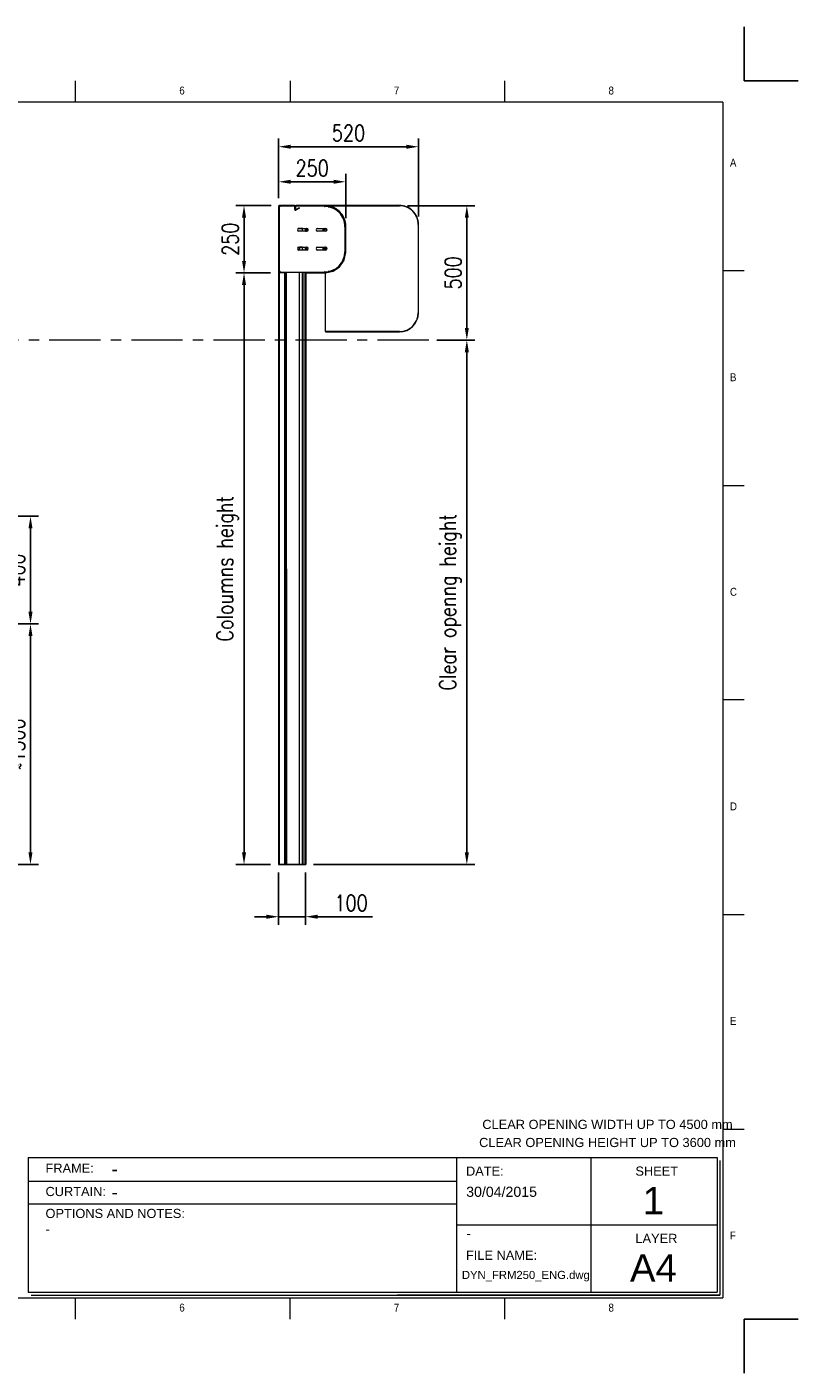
# Model space of a CAD drawing. Header units: millimetres. Extents: x 1545 to 17790, y 764 to 5765.
# Tile 5 of 5: x 5640 to 8504, y 764 to 5765. Entities that reach past the tile are written whole.
import ezdxf

# ---------------------------------------------------------------- set-up
doc = ezdxf.new("R2010")
doc.units = ezdxf.units.MM
doc.header["$LTSCALE"] = 50
doc.header["$PDSIZE"] = -1
doc.linetypes.add('CENTERX2', pattern=[20.32, 12.7, -2.54, 2.54, -2.54])
doc.layers.add('FORMAT', color=7, linetype='Continuous')
doc.styles.add('NYIP', font='romans.shx', dxfattribs={"width": 0.8})
doc.styles.add('SLDTEXTSTYLE0', font='GOTHIC.TTF', dxfattribs={"width": 0.913})
doc.styles.get("Standard").update_dxf_attribs({"font": 'GOTHIC.TTF'})
doc.dimstyles.new('STANDARD35', dxfattribs={"dimscale": 35, "dimtxt": 2, "dimasz": 1.5, "dimexe": 1, "dimexo": 1, "dimgap": 0.7, "dimtad": 1, "dimdec": 0, "dimdsep": 46, "dimtxsty": 'NYIP', "dimcen": 0, "dimclrd": 1, "dimclre": 1, "dimclrt": 2, "dimadec": 0, "dimazin": 0, "dimtfac": 1, "dimtdec": 0, "dimtix": 1, "dimtmove": 0, "dimatfit": 3, "dimfxl": 0, "dimtvp": 1, "dimtolj": 1, "dimtzin": 0, "dimarcsym": 0})

# ---------------------------------------------------------------- blocks, each defined once
blk = doc.blocks.new('A$C7C9C4F3F')
at = {"color": 7, "lineweight": 5}
for p, q in [((8295, 11245), (8295, 11504)), ((0, 1766), (199, 1766))]:
    blk.add_line(p, q, dxfattribs=at)
at = {"layer": 'FORMAT', "color": 7, "lineweight": 5}
for p, q in [((2216, 11304), (2216, 11504)), ((4209, 11504), (4209, 11304)), ((6202, 11304), (6202, 11504)), ((10188, 11304), (10188, 11504)), ((12181, 11504), (12181, 11304)), ((14174, 11304), (14174, 11504)), ((16199, 11304), (199, 11304)), ((199, 11304), (199, 199)), ((16199, 11304), (16199, 199)), ((199, 9738), (0, 9738)), ((16399, 9738), (16199, 9738)), ((0, 7745), (199, 7745)), ((16199, 7745), (16399, 7745)), ((0, 5752), (199, 5752)), ((16399, 5752), (16199, 5752)), ((0, 3759), (199, 3759)), ((16199, 3759), (16399, 3759)), ((16199, 1766), (16399, 1766)), ((8295, 0), (8295, 258)), ((199, 199), (16199, 199)), ((2224, 0), (2224, 199)), ((4018, 199), (4018, 0)), ((6210, 0), (6210, 199)), ((10188, 0), (10188, 199)), ((12181, 0), (12181, 199)), ((14174, 0), (14174, 199))]:
    blk.add_line(p, q, dxfattribs=at)
at = {"color": 7, "lineweight": 5, "char_height": 73.8, "attachment_point": 1, "style": 'SLDTEXTSTYLE0'}
for s, insert in [('1', (1203, 11450)), ('2', (3180, 11450)), ('3', (5173, 11450)), ('4', (7166, 11450)), ('5', (9159, 11450)), ('6', (11152, 11450)), ('7', (13145, 11450)), ('8', (15138, 11450)), ('A', (66, 10780)), ('A', (16266, 10780)), ('B', (66, 8787)), ('B', (16266, 8787)), ('C', (66, 6794)), ('C', (16266, 6794)), ('D', (66, 4801)), ('D', (16266, 4801)), ('E', (66, 2808)), ('1', (1012, 145)), ('2', (2988, 145)), ('3', (4981, 145)), ('4', (6974, 145))]:
    blk.add_mtext(s, dxfattribs=dict(at, insert=insert))
at = {"layer": 'FORMAT', "color": 7, "lineweight": 5, "char_height": 73.8, "attachment_point": 1, "style": 'SLDTEXTSTYLE0'}
for s, insert in [('E', (16266, 2808)), ('F', (66, 815)), ('F', (16266, 815)), ('5', (9159, 145)), ('6', (11152, 145)), ('7', (13145, 145)), ('8', (15138, 145))]:
    blk.add_mtext(s, dxfattribs=dict(at, insert=insert))
blk = doc.blocks.new('*D31')
at = {"color": 1, "lineweight": -2, "transparency": 16777216}
for p, q in [((6574.4, 5128.9), (6574.4, 5349.9)), ((6619.4, 5319.9), (7049.1, 5319.9)), ((7094.1, 5060.4), (7094.1, 5349.9))]:
    blk.add_line(p, q, dxfattribs=at)
at = {"color": 1, "transparency": 16777216}
for points in [[(6619.4, 5327.4), (6619.4, 5312.4), (6574.4, 5319.9)], [(7049.1, 5327.4), (7049.1, 5312.4), (7094.1, 5319.9)]]:
    blk.add_solid(points, dxfattribs=at)
at = {"layer": 'Defpoints', "color": 0, "transparency": 16777216}
for p in [(7094.1, 5319.9), (6574.4, 5098.9), (7094.1, 5030.4)]:
    blk.add_point(p, dxfattribs=at)
at = {"color": 2, "lineweight": 0, "transparency": 16777216, "insert": (6834.2, 5370.9), "char_height": 60, "attachment_point": 5, "style": 'NYIP'}
blk.add_mtext('\\A1;520', dxfattribs=at)
blk = doc.blocks.new('*D32')
at = {"color": 1, "lineweight": -2, "transparency": 16777216}
for p, q in [((6574.4, 5128.9), (6574.4, 5219.7)), ((6824.1, 5054.7), (6824.1, 5219.7)), ((6619.4, 5189.7), (6779.1, 5189.7))]:
    blk.add_line(p, q, dxfattribs=at)
at = {"color": 1, "transparency": 16777216}
for points in [[(6619.4, 5197.2), (6619.4, 5182.2), (6574.4, 5189.7)], [(6779.1, 5197.2), (6779.1, 5182.2), (6824.1, 5189.7)]]:
    blk.add_solid(points, dxfattribs=at)
at = {"layer": 'Defpoints', "color": 0, "transparency": 16777216}
for p in [(6824.1, 5189.7), (6574.4, 5098.9), (6824.1, 5024.7)]:
    blk.add_point(p, dxfattribs=at)
at = {"color": 2, "lineweight": 0, "transparency": 16777216, "insert": (6699.2, 5240.7), "char_height": 60, "attachment_point": 5, "style": 'NYIP'}
blk.add_mtext('\\A1;250', dxfattribs=at)
blk = doc.blocks.new('*D33')
at = {"color": 1, "lineweight": -2, "transparency": 16777216}
for p, q in [((6546.9, 5101.4), (6416.1, 5101.4)), ((6446.1, 5056.4), (6446.1, 4895.9)), ((6544.4, 4850.9), (6416.1, 4850.9))]:
    blk.add_line(p, q, dxfattribs=at)
at = {"color": 1, "transparency": 16777216}
for points in [[(6438.6, 5056.4), (6453.6, 5056.4), (6446.1, 5101.4)], [(6438.6, 4895.9), (6453.6, 4895.9), (6446.1, 4850.9)]]:
    blk.add_solid(points, dxfattribs=at)
at = {"layer": 'Defpoints', "color": 0, "transparency": 16777216}
for p in [(6576.9, 5101.4), (6446.1, 4850.9), (6574.4, 4850.9)]:
    blk.add_point(p, dxfattribs=at)
at = {"color": 2, "lineweight": 0, "transparency": 16777216, "insert": (6395.1, 4976.2), "char_height": 60, "attachment_point": 5, "rotation": 90, "style": 'NYIP'}
blk.add_mtext('\\A1;250', dxfattribs=at)
blk = doc.blocks.new('*D34')
at = {"color": 1, "lineweight": -2, "transparency": 16777216}
for p, q in [((6544.4, 4850.9), (6416.1, 4850.9)), ((6446.1, 4805.9), (6446.1, 2697.9)), ((6544.4, 2652.9), (6416.1, 2652.9))]:
    blk.add_line(p, q, dxfattribs=at)
at = {"color": 1, "transparency": 16777216}
for points in [[(6438.6, 4805.9), (6453.6, 4805.9), (6446.1, 4850.9)], [(6438.6, 2697.9), (6453.6, 2697.9), (6446.1, 2652.9)]]:
    blk.add_solid(points, dxfattribs=at)
at = {"layer": 'Defpoints', "color": 0, "transparency": 16777216}
for p in [(6574.4, 4850.9), (6446.1, 2652.9), (6574.4, 2652.9)]:
    blk.add_point(p, dxfattribs=at)
at = {"color": 2, "lineweight": 0, "transparency": 16777216, "insert": (6385.1, 3751.9), "char_height": 60, "attachment_point": 5, "rotation": 90, "style": 'NYIP'}
blk.add_mtext('\\A1;Coloumns height', dxfattribs=at)
blk = doc.blocks.new('*D35')
at = {"color": 1, "lineweight": -2, "transparency": 16777216}
for p, q in [((7053.1, 5100.9), (7303.8, 5100.9)), ((7273.8, 5055.9), (7273.8, 4646.4)), ((7162.5, 4601.4), (7303.8, 4601.4))]:
    blk.add_line(p, q, dxfattribs=at)
at = {"color": 1, "transparency": 16777216}
for points in [[(7266.3, 5055.9), (7281.3, 5055.9), (7273.8, 5100.9)], [(7266.3, 4646.4), (7281.3, 4646.4), (7273.8, 4601.4)]]:
    blk.add_solid(points, dxfattribs=at)
at = {"layer": 'Defpoints', "color": 0, "transparency": 16777216}
for p in [(7023.1, 5100.9), (7132.5, 4601.4), (7273.8, 4601.4)]:
    blk.add_point(p, dxfattribs=at)
at = {"color": 2, "lineweight": 0, "transparency": 16777216, "insert": (7222.8, 4851.2), "char_height": 60, "attachment_point": 5, "rotation": 90, "style": 'NYIP'}
blk.add_mtext('\\A1;500', dxfattribs=at)
blk = doc.blocks.new('*D38')
at = {"color": 1, "lineweight": -2, "transparency": 16777216}
for p, q in [((7162.5, 4601.4), (7303.8, 4601.4)), ((7273.8, 2697.9), (7273.8, 4556.4)), ((6704.4, 2652.9), (7303.8, 2652.9))]:
    blk.add_line(p, q, dxfattribs=at)
at = {"color": 1, "transparency": 16777216}
for points in [[(7266.3, 4556.4), (7281.3, 4556.4), (7273.8, 4601.4)], [(7266.3, 2697.9), (7281.3, 2697.9), (7273.8, 2652.9)]]:
    blk.add_solid(points, dxfattribs=at)
at = {"layer": 'Defpoints', "color": 0, "transparency": 16777216}
for p in [(7132.5, 4601.4), (7273.8, 4601.4), (6674.4, 2652.9)]:
    blk.add_point(p, dxfattribs=at)
at = {"color": 2, "lineweight": 0, "transparency": 16777216, "insert": (7212.8, 3627.2), "char_height": 60, "attachment_point": 5, "rotation": 90, "style": 'NYIP'}
blk.add_mtext('\\A1;Clear openng height', dxfattribs=at)
blk = doc.blocks.new('*D39')
at = {"color": 1, "lineweight": -2, "transparency": 16777216}
for p, q in [((5504, 3546.9), (5682.8, 3546.9)), ((5652.8, 2697.9), (5652.8, 3501.9)), ((5045.3, 2652.9), (5682.8, 2652.9))]:
    blk.add_line(p, q, dxfattribs=at)
at = {"color": 1, "transparency": 16777216}
for points in [[(5645.3, 3501.9), (5660.3, 3501.9), (5652.8, 3546.9)], [(5645.3, 2697.9), (5660.3, 2697.9), (5652.8, 2652.9)]]:
    blk.add_solid(points, dxfattribs=at)
at = {"layer": 'Defpoints', "color": 0, "transparency": 16777216}
for p in [(5474, 3546.9), (5652.8, 3546.9), (5015.3, 2652.9)]:
    blk.add_point(p, dxfattribs=at)
at = {"color": 2, "lineweight": 0, "transparency": 16777216, "insert": (5601.8, 3099.9), "char_height": 60, "attachment_point": 5, "rotation": 90, "style": 'NYIP'}
blk.add_mtext('\\A1;≈1500', dxfattribs=at)
blk = doc.blocks.new('*D40')
at = {"color": 1, "lineweight": -2, "transparency": 16777216}
for p, q in [((5504, 3946.9), (5682.8, 3946.9)), ((5652.8, 3591.9), (5652.8, 3901.9)), ((5504, 3546.9), (5682.8, 3546.9))]:
    blk.add_line(p, q, dxfattribs=at)
at = {"color": 1, "transparency": 16777216}
for points in [[(5645.3, 3901.9), (5660.3, 3901.9), (5652.8, 3946.9)], [(5645.3, 3591.9), (5660.3, 3591.9), (5652.8, 3546.9)]]:
    blk.add_solid(points, dxfattribs=at)
at = {"layer": 'Defpoints', "color": 0, "transparency": 16777216}
for p in [(5474, 3946.9), (5652.8, 3946.9), (5474, 3546.9)]:
    blk.add_point(p, dxfattribs=at)
at = {"color": 2, "lineweight": 0, "transparency": 16777216, "insert": (5601.8, 3746.9), "char_height": 60, "attachment_point": 5, "rotation": 90, "style": 'NYIP'}
blk.add_mtext('\\A1;400', dxfattribs=at)
blk = doc.blocks.new('*D49')
at = {"color": 1, "lineweight": -2, "transparency": 16777216}
for p, q in [((6574.4, 2622.9), (6574.4, 2429.1)), ((6674.4, 2622.9), (6674.4, 2429.1)), ((6529.4, 2459.1), (6484.4, 2459.1)), ((6574.4, 2459.1), (6674.4, 2459.1)), ((6719.4, 2459.1), (6923, 2459.1))]:
    blk.add_line(p, q, dxfattribs=at)
at = {"color": 1, "transparency": 16777216}
for points in [[(6529.4, 2466.6), (6529.4, 2451.6), (6574.4, 2459.1)], [(6719.4, 2466.6), (6719.4, 2451.6), (6674.4, 2459.1)]]:
    blk.add_solid(points, dxfattribs=at)
at = {"layer": 'Defpoints', "color": 0, "transparency": 16777216}
for p in [(6574.4, 2652.9), (6674.4, 2652.9), (6674.4, 2459.1)]:
    blk.add_point(p, dxfattribs=at)
at = {"color": 2, "lineweight": 0, "transparency": 16777216, "insert": (6843.7, 2510.1), "char_height": 60, "attachment_point": 5, "style": 'NYIP'}
blk.add_mtext('\\A1;100', dxfattribs=at)

msp = doc.modelspace()

# ---------------------------------------------------------------- linework, layer by layer
at = {"color": 2}
for p, q in [((8304.3, 5565), (8304.3, 5765)), ((8304.3, 5565), (8504.3, 5565)), ((8304.3, 963.5), (8504.3, 963.5)), ((8304.3, 963.5), (8304.3, 763.5))]:
    msp.add_line(p, q, dxfattribs=at)
at = {"lineweight": 5}
for p, q in [((6749.1, 5101.9), (6749.1, 5100.9)), ((7023.1, 5101.9), (6749.1, 5101.9)), ((6574.4, 5098.9), (6574.4, 4853.9)), ((6575.9, 5098.9), (6574.4, 5098.9)), ((6575.9, 5098.9), (6575.9, 4853.9)), ((6575.9, 5096.6), (6576.4, 5096.6)), ((6576.4, 5096.6), (6576.4, 4856.9)), ((6579.5, 5096.6), (6576.4, 5096.6)), ((6576.9, 5101.4), (6576.9, 5099.9)), ((6633.9, 5101.4), (6576.9, 5101.4)), ((6633.9, 5099.9), (6576.9, 5099.9)), ((6578.9, 5096.9), (6579.5, 5096.9)), ((6578.9, 5096.6), (6578.9, 5096.9)), ((6579.5, 5099.4), (6579.5, 5099.9)), ((6579.5, 5099.4), (6579.5, 5096.6)), ((6745.5, 5099.4), (6579.5, 5099.4)), ((6633.9, 5099.9), (6633.9, 5101.4)), ((6636.4, 5098.9), (6634.9, 5098.9)), ((6634.9, 5086.2), (6634.9, 5098.9)), ((6634.9, 5086.2), (6636.4, 5086.2)), ((6636.9, 5097.5), (6635.7, 5097.5)), ((6635.7, 5097.5), (6635.7, 5084.9)), ((6635.7, 5084.9), (6636.9, 5084.9)), ((6636.2, 5099.9), (6636.6, 5099.9)), ((6636.4, 5086.2), (6636.4, 5098.9)), ((6636.9, 5097.5), (6636.9, 5084.9)), ((6651.4, 5093.2), (6637.9, 5085.4)), ((6637.9, 5085.4), (6638.6, 5084.1)), ((6652.2, 5091.9), (6638.6, 5084.1)), ((6639.2, 5101.1), (6639.2, 5099.9)), ((6747.6, 5101.1), (6639.2, 5101.1)), ((6747.6, 5099.9), (6639.2, 5099.9)), ((6652.2, 5091.9), (6651.4, 5093.2)), ((6745.5, 5099.9), (6745.5, 5099.4)), ((6745.5, 5099.4), (6745.5, 5097.9)), ((6745.5, 5097.9), (6745.9, 5097.9)), ((6747.6, 5099.9), (6747.6, 5101.1)), ((6748.3, 5101), (6748.1, 5099.9)), ((6776.1, 5094.3), (6748.1, 5099.9)), ((6776.3, 5095.5), (6748.3, 5101)), ((6749.1, 5100.9), (7023.1, 5100.9)), ((6749.1, 5100.9), (6749.1, 5100.9)), ((6758.1, 5096.9), (6762.9, 5096.9)), ((6769.1, 5096.9), (6770.1, 5096.9)), ((6776.1, 5094.3), (6776.3, 5095.5)), ((6777.6, 5094.9), (6777, 5093.9)), ((6800.5, 5078.2), (6777, 5093.9)), ((6801.2, 5079.2), (6777.6, 5094.9)), ((6800.5, 5078.2), (6801.2, 5079.2)), ((6802.2, 5078.2), (6801.2, 5077.6)), ((6816.9, 5054), (6801.2, 5077.6)), ((6817.9, 5054.7), (6802.2, 5078.2)), ((6804.8, 5072.2), (6802.4, 5072.2)), ((6807.3, 5072.2), (6806.2, 5072.2)), ((6809.8, 5062.2), (6811.4, 5062.2)), ((6812.9, 5062.2), (6814.2, 5062.2)), ((6817.5, 5051.7), (6815.1, 5051.7)), ((6816.9, 5054), (6817.9, 5054.7)), ((6818.4, 5053.4), (6817.2, 5053.2)), ((6822.8, 5025.1), (6817.2, 5053.2)), ((6824, 5025.4), (6818.4, 5053.4)), ((6819.1, 5051.7), (6818.8, 5051.7)), ((6663.9, 5016.2), (6649.1, 5016.2)), ((6649.6, 5016.7), (6679.1, 5016.7)), ((6679.1, 5006.2), (6649.6, 5006.2)), ((6663.8, 5015.6), (6663.6, 5013.4)), ((6663.6, 5006.2), (6663.6, 5013.4)), ((6664, 5016.7), (6663.8, 5015.6)), ((6680.5, 5006.3), (6682.3, 5008.2)), ((6682.3, 5008.2), (6684.1, 5009.9)), ((6719.6, 5016.7), (6749.1, 5016.7)), ((6749.1, 5006.2), (6719.6, 5006.2)), ((6818.8, 5040.4), (6819.8, 5040.4)), ((6820.3, 5037.8), (6819.4, 5037.8)), ((6821.4, 5032.1), (6820.3, 5032.1)), ((6822.4, 5022.9), (6820.9, 5022.9)), ((6821, 5040.4), (6822.4, 5040.4)), ((6823, 5037.8), (6821.5, 5037.8)), ((6822.4, 4929.9), (6822.4, 5022.9)), ((6822.4, 5022.9), (6822.9, 5022.9)), ((6823.7, 5032.1), (6822.7, 5032.1)), ((6822.8, 5025.1), (6824, 5025.4)), ((6824.1, 5024.7), (6822.9, 5024.7)), ((6822.9, 4928.1), (6822.9, 5024.7)), ((6824.1, 5024.7), (6824.1, 5024.9)), ((6824.1, 4928.1), (6824.1, 5024.7)), ((7093.1, 5030.9), (7093.1, 4702.9)), ((7094.1, 4702.9), (7094.1, 5030.9)), ((6652.9, 4946.7), (6648.9, 4936.2)), ((6652.7, 4946.2), (6649.1, 4946.2)), ((6649.6, 4946.7), (6679.1, 4946.7)), ((6679.1, 4936.2), (6649.6, 4936.2)), ((6650.4, 4936.2), (6654.4, 4946.7)), ((6663.6, 4946.2), (6654.2, 4946.2)), ((6663.6, 4938.4), (6663.6, 4946.7)), ((6663.6, 4938.4), (6663.8, 4936.2)), ((6663.8, 4936.2), (6663.8, 4936.2)), ((6672.7, 4941.7), (6674.1, 4941.4)), ((6682, 4943.9), (6679.4, 4946.7)), ((6684.4, 4941.7), (6682, 4943.9)), ((6719.6, 4946.7), (6749.1, 4946.7)), ((6749.1, 4936.2), (6719.6, 4936.2)), ((6738.4, 4936.2), (6738.6, 4936.8)), ((6738.6, 4936.8), (6738.6, 4937.7)), ((6746.2, 4943.4), (6744.9, 4943.6)), ((6747.6, 4942.9), (6746.2, 4943.4)), ((6748.6, 4946.2), (6747.4, 4946.2)), ((6817.2, 4899.7), (6822.8, 4927.7)), ((6818.4, 4899.4), (6824, 4927.5)), ((6818.8, 4912.3), (6819.8, 4912.3)), ((6820.3, 4915), (6819.4, 4915)), ((6821.4, 4920.6), (6820.3, 4920.6)), ((6822.4, 4929.9), (6820.9, 4929.9)), ((6822.9, 4929.9), (6822.4, 4929.9)), ((6824, 4927.5), (6822.8, 4927.7)), ((6822.9, 4928.1), (6824.1, 4928.1)), ((6574.4, 4853.9), (6575.9, 4853.9)), ((6577.2, 4852.9), (6574.4, 4852.9)), ((6576.4, 4856.9), (6575.9, 4856.9)), ((6576.4, 4856.9), (6579.8, 4856.9)), ((6577.2, 4852.9), (6577.2, 2652.9)), ((6596.6, 4852.9), (6577.2, 4852.9)), ((6578.9, 4855.9), (6578.9, 4856.9)), ((6579.8, 4855.9), (6578.9, 4855.9)), ((6579.8, 4856.9), (6579.8, 4853.4)), ((6579.8, 4853.4), (6745.5, 4853.4)), ((6579.8, 4852.9), (6579.8, 4853.4)), ((6596.6, 4852.9), (6596.6, 4732.9)), ((6601.3, 4852.9), (6596.6, 4852.9)), ((6603.2, 4852.9), (6601.3, 4852.9)), ((6603.2, 4852.9), (6603.3, 2652.9)), ((6650.4, 4852.9), (6603.2, 4852.9)), ((6650.4, 4852.9), (6650.4, 2652.9)), ((6651.4, 4852.9), (6650.4, 4852.9)), ((6651.4, 4852.9), (6651.4, 2652.9)), ((6652.7, 4852.9), (6651.4, 4852.9)), ((6671.4, 4852.9), (6652.7, 4852.9)), ((6662.4, 4852.9), (6662.4, 2652.9)), ((6664.1, 4852.9), (6664.1, 2652.9)), ((6671.4, 4852.9), (6671.4, 4851.7)), ((6671.4, 4852.9), (6747.6, 4852.9)), ((6671.4, 4851.7), (6747.6, 4851.7)), ((6671.8, 4851.7), (6671.8, 2652.9)), ((6672.8, 4851.7), (6672.8, 2652.9)), ((6675.7, 4851.7), (6675.8, 2652.9)), ((6675.9, 4851.7), (6675.9, 2652.9)), ((6745.9, 4854.9), (6745.5, 4854.9)), ((6745.5, 4853.4), (6745.5, 4854.9)), ((6745.5, 4853.4), (6745.5, 4852.9)), ((6747.6, 4851.7), (6747.6, 4852.9)), ((6748.1, 4853), (6776.1, 4858.5)), ((6748.1, 4853), (6748.3, 4851.8)), ((6748.3, 4851.8), (6776.3, 4857.4)), ((6749.1, 4839.9), (6749.1, 4851.9)), ((6762.9, 4855.9), (6758.1, 4855.9)), ((6776.3, 4857.4), (6776.1, 4858.5)), ((6777, 4858.9), (6800.5, 4874.6)), ((6777, 4858.9), (6777.6, 4857.9)), ((6777.6, 4857.9), (6801.2, 4873.6)), ((6801.2, 4873.6), (6800.5, 4874.6)), ((6801.2, 4875.3), (6816.9, 4898.8)), ((6801.2, 4875.3), (6802.2, 4874.6)), ((6802.2, 4874.6), (6817.9, 4898.2)), ((6802.4, 4880.6), (6804.7, 4880.6)), ((6811.4, 4890.6), (6809.7, 4890.6)), ((6815.1, 4901.1), (6817.5, 4901.1)), ((6817.9, 4898.2), (6816.9, 4898.8)), ((6817.2, 4899.7), (6818.4, 4899.4)), ((6574.4, 4851.4), (6574.4, 2652.9)), ((6577.2, 4851.4), (6574.4, 4851.4)), ((6577.2, 4851.4), (6577.2, 2652.9)), ((6596.6, 4851.4), (6577.2, 4851.4)), ((6596.6, 4851.4), (6596.6, 4731.4)), ((6596.6, 4849.9), (6599.8, 4849.9)), ((6599.4, 4849.9), (6599.4, 4732.9)), ((6749.1, 4632.9), (6749.1, 4839.9)), ((6596.6, 4732.9), (6596.6, 2652.9)), ((6599.4, 4732.9), (6596.6, 4732.9)), ((6596.6, 4731.4), (6596.6, 2652.9)), ((6599.4, 4731.4), (6596.6, 4731.4)), ((6599.4, 4732.9), (6599.4, 2652.9)), ((6599.4, 4731.4), (6599.4, 2652.9)), ((7023.1, 4632.9), (6749.1, 4632.9)), ((6749.1, 4632.9), (6749.1, 4631.9)), ((6749.1, 4631.9), (7023.1, 4631.9)), ((5644.7, 1563.9), (8204, 1563.9)), ((5644.7, 1563.9), (5644.7, 1063.9)), ((7234.9, 1563.9), (7234.9, 1063.9)), ((7734.9, 1563.9), (7734.9, 1063.9)), ((8204, 1563.9), (8204, 1063.9)), ((8214.3, 1553.6), (8214.3, 1053.6)), ((5646.7, 1476.4), (7234.9, 1476.4)), ((5646.7, 1392.4), (7234.9, 1392.4)), ((7234.9, 1313.9), (8204, 1313.9)), ((5644.7, 1063.9), (8204, 1063.9)), ((5655.1, 1053.6), (8214.3, 1053.6)), ((8214.3, 1053.6), (7015.3, 1053.6)), ((7025.6, 1053.6), (8214.3, 1053.6))]:
    msp.add_line(p, q, dxfattribs=at)
at = {"color": 1, "linetype": 'CENTERX2', "lineweight": 5, "ltscale": 0.3}
msp.add_line((7132.5, 4601.4), (2691.5, 4601.4), dxfattribs=at)
msp.add_line((6574.4, 2652.9), (6675.9, 2652.9))
at = {"lineweight": 5}
msp.add_circle((6676.1, 5012.9), 2, dxfattribs=at)
for centre, radius, start, end in [((7023.1, 5030.9), 71, 0.001, 90.001), ((6576.9, 5098.9), 2.5, 90.001, 180.001), ((6576.9, 5098.9), 1, 90.001, 180.001), ((6633.9, 5098.9), 2.5, 0.001, 90.001), ((6633.9, 5098.9), 1, 0.001, 90.001), ((6637.4, 5086.2), 2.5, 180.001, 300.001), ((6639.2, 5097.5), 3.57, 90.001, 180.001), ((6637.4, 5086.2), 1, 180.001, 300.001), ((6639.2, 5097.5), 2.37, 90.001, 180.001), ((6745.9, 5022.9), 75, 0.001, 90.001), ((6747.6, 5097.5), 3.57, 78.751, 90.001), ((6747.6, 5097.5), 2.37, 78.751, 90.001), ((6749.1, 5024.9), 75, 72.2977, 85.2043), ((6775.6, 5092), 2.37, 56.251, 78.751), ((6775.6, 5092), 3.57, 56.251, 78.751), ((6749.1, 5024.9), 75, 47.3274, 65.1746), ((6799.2, 5076.2), 2.37, 33.751, 56.251), ((6799.2, 5076.2), 3.57, 33.751, 56.251), ((6749.1, 5024.9), 75, 23.318, 44.1794), ((6814.9, 5052.7), 2.37, 11.251, 33.751), ((6814.9, 5052.7), 3.57, 11.251, 33.751), ((6749.1, 5024.9), 75, 0.001, 22.4202), ((7023.1, 5030.9), 70, 0.001, 90.001), ((6649.6, 5011.4), 5.25, 90.001, 270.001), ((6649.1, 5010.9), 5.25, 90.001, 131.1396), ((6678.6, 5010.9), 6, 106.5988, 232.3425), ((6676.1, 5012.9), 6.5, 255.4266, 298.5327), ((6713.6, 4975.9), 46.5, 129.0377, 139.4188), ((6679.1, 5011.4), 5.25, 270.001, 90.001), ((6676.1, 5012.9), 6.5, 332.3266, 28.6969), ((6719.6, 5011.4), 5.25, 90.001, 270.001), ((6734.6, 5014.4), 4, 356.4545, 34.2299), ((6751.1, 5013.4), 12.5, 176.4545, 215.3354), ((6748.6, 5010.9), 6, 106.5988, 232.3425), ((6713.6, 4975.9), 45, 42.2398, 49.8239), ((6745, 5018.9), 6.5, 250.8297, 337.6761), ((6745, 5018.9), 6.5, 250.8297, 295.7135), ((6753.8, 4980.5), 33, 89.6105, 100.3461), ((6749.1, 5011.4), 5.25, 270.001, 90.001), ((6748.6, 5010.9), 5.25, 318.8624, 30.0644), ((6820.5, 5024.7), 2.37, 0.001, 11.251), ((6820.5, 5024.7), 3.57, 0.001, 11.251), ((6649.6, 4941.4), 5.25, 90.001, 270.001), ((6649.1, 4940.9), 5.25, 90.001, 131.1396), ((6676.1, 4938.4), 12.7, 168.2192, 190.0711), ((6678.6, 4940.9), 6, 106.5988, 232.3425), ((6674.6, 4947.9), 6.5, 252.9514, 337.1175), ((6663, 4910.3), 33, 54.3839, 70.3461), ((6679.1, 4941.4), 5.25, 270.001, 90.001), ((6719.6, 4941.4), 5.25, 90.001, 270.001), ((6751.1, 4938.4), 12.5, 138.5615, 183.4029), ((6748.6, 4940.9), 6, 106.5988, 232.3425), ((6713.6, 4975.9), 45, 310.1781, 319.4594), ((6744.8, 4937.1), 2, 332.8636, 142.5068), ((6745.9, 4929.9), 75, 270.001, 0.001), ((6744.8, 4937.1), 6.5, 356.1122, 64.2865), ((6753.6, 4975.4), 33, 259.6539, 271.5132), ((6748.6, 4940.9), 5.25, 16.3946, 90.001), ((6749.1, 4941.4), 5.25, 270.001, 90.001), ((6820.5, 4928.1), 2.37, 348.751, 0.001), ((6820.5, 4928.1), 3.57, 348.751, 0.001), ((6576.9, 4853.9), 2.5, 180.001, 203.5792), ((6576.9, 4853.9), 1, 180.001, 270.001), ((6747.6, 4855.3), 2.37, 270.001, 281.251), ((6747.6, 4855.3), 3.57, 270.001, 281.251), ((6775.6, 4860.9), 2.37, 281.251, 303.751), ((6775.6, 4860.9), 3.57, 281.251, 303.751), ((6799.2, 4876.6), 2.37, 303.751, 326.251), ((6799.2, 4876.6), 3.57, 303.751, 326.251), ((6814.9, 4900.1), 2.37, 326.251, 348.751), ((6814.9, 4900.1), 3.57, 326.251, 348.751), ((7023.1, 4702.9), 70, 270.001, 0.001), ((7023.1, 4702.9), 71, 270.001, 0.001)]:
    msp.add_arc(centre, radius, start, end, dxfattribs=at)

# ---------------------------------------------------------------- block references
at = {"xscale": 0.4, "yscale": 0.4, "zscale": 0.4}
msp.add_blockref('A$C7C9C4F3F', (1744.9, 963.5), dxfattribs=at)

# ---------------------------------------------------------------- texts
at = {"lineweight": 5}
for s, insert, char_height, width, attachment_point in [('{\\fArial|b0|i0|c0|p34;CLEAR OPENING WIDTH UP TO 4500 mm}', (7796.4, 1704.5), 34.043, 1130.977, 2), ('{\\fArial|b0|i0|c0|p34;CLEAR OPENING HEIGHT UP TO 3600 mm}', (7796.4, 1637.3), 34.043, 1130.977, 2), ('{\\fArial|b0|i0|c0|p34;FRAME:}', (5708.6, 1541.9), 34.043, 578.728, 1), ('{\\fArial|b0|i0|c0|p34;-}', (5953.6, 1547.1), 50, 1057.823, 1), ('{\\fArial|b0|i0|c0|p34;DATE:}', (7270.6, 1531), 34.043, 578.728, 1), ('{\\fArial|b0|i0|c0|p34;SHEET}', (7900.1, 1531), 34.043, 578.728, 1), ('{\\fArial|b0|i0|c0|p34;CURTAIN:}', (5708.6, 1455.2), 34.043, 578.728, 1), ('{\\fArial|b0|i0|c0|p34;\\H0.752x;30/04/2015}', (7271.5, 1455.9), 50, 1044.717, 1), ('{\\fArial|b0|i0|c0|p34;1}', (7966.9, 1455.1), 102, 223.943, 2), ('{\\fArial|b0|i0|c0|p34;-}', (5953.6, 1460.8), 50, 1057.823, 1), ('{\\fArial|b0|i0|c0|p34;OPTIONS AND NOTES:}', (5708.6, 1373.7), 34.043, 578.728, 1), ('{\\fArial|b0|i0|c0|p34;-}', (5708.6, 1315.3), 34.043, 578.728, 1), ('{\\fArial|b0|i0|c0|p34;\\H0.752x;-}', (7271.5, 1301.4), 50, 1044.717, 1), ('{\\fArial|b0|i0|c0|p34;LAYER}', (7900.1, 1281), 34.043, 578.728, 1), ('{\\fArial|b0|i0|c0|p34;FILE NAME:}', (7270.6, 1218.3), 34.043, 578.728, 1), ('{\\fArial|b0|i0|c0|p34;A4}', (7966.9, 1205.1), 102, 223.943, 2), ('{\\fArial|b0|i0|c0|p34;DYN_FRM250_ENG.dwg}', (7255.5, 1143.2), 30, 1044.717, 1)]:
    msp.add_mtext(s, dxfattribs=dict(at, insert=insert, char_height=char_height, width=width, attachment_point=attachment_point))

# ---------------------------------------------------------------- dimensions: what is measured, and where the dimension line sits
at = {"color": 1, "lineweight": 0}
for base, p2, picture, middle in [((7094.1, 5319.9), (7094.1, 5030.4), '*D31', (6834.2, 5370.9)), ((6824.1, 5189.7), (6824.1, 5024.7), '*D32', (6699.2, 5240.7))]:
    dim = msp.add_linear_dim(base=base, p1=(6574.4, 5098.9), p2=p2, dimstyle='STANDARD35', override={"dimscale": 30}, dxfattribs=at)
    dim.commit()
    dim.dimension.update_dxf_attribs({"geometry": picture, "text_midpoint": middle})
for base, p1, p2, picture, middle in [((6446.09995, 4850.9112), (6576.89873, 5101.41119), (6574.39873, 4850.9112), '*D33', (6395.09995, 4976.1612)), ((7273.7973, 4601.4112), (7023.0597, 5100.918), (7132.5322, 4601.4112), '*D35', (7222.7973, 4851.1646)), ((5652.8, 3946.9), (5474, 3546.9), (5474, 3946.9), '*D40', (5601.8, 3746.9))]:
    dim = msp.add_linear_dim(base=base, p1=p1, p2=p2, angle=90, dimstyle='STANDARD35', override={"dimscale": 30}, dxfattribs=at)
    dim.commit()
    dim.dimension.update_dxf_attribs({"geometry": picture, "text_midpoint": middle})
for base, p1, p2, text, picture, middle in [((6446.1, 2652.9), (6574.4, 4850.9), (6574.4, 2652.9), 'Coloumns height', '*D34', (6385.1, 3751.9)), ((7273.8, 4601.4), (6674.4, 2652.9), (7132.5, 4601.4), 'Clear openng height', '*D38', (7212.8, 3627.2)), ((5652.8, 3546.9), (5015.3, 2652.9), (5474, 3546.9), '≈1500', '*D39', (5601.8, 3099.9))]:
    dim = msp.add_linear_dim(base=base, p1=p1, p2=p2, angle=90, text=text, dimstyle='STANDARD35', override={"dimscale": 30}, dxfattribs=at)
    dim.commit()
    dim.dimension.update_dxf_attribs({"geometry": picture, "text_midpoint": middle})
dim = msp.add_linear_dim(base=(6674.4, 2459.1), p1=(6574.4, 2652.9), p2=(6674.4, 2652.9), dimstyle='STANDARD35', override={"dimscale": 30}, dxfattribs=at)
dim.commit()
dim.dimension.update_dxf_attribs({"geometry": '*D49', "text_midpoint": (6843.7, 2459.1), "dimtype": 160})

doc.saveas('drawing.dxf')
